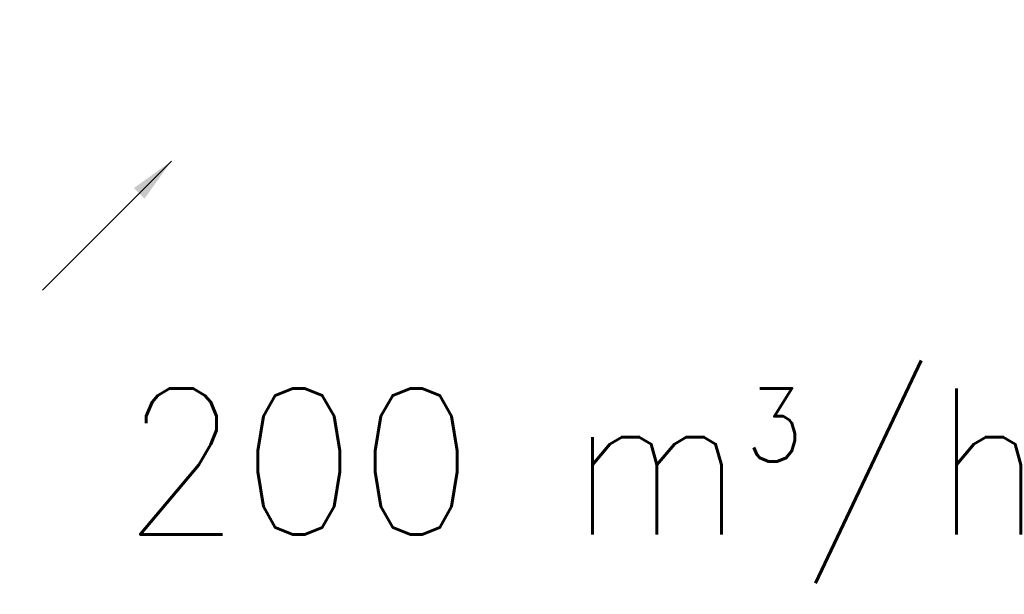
# Model space of a CAD drawing. Header units: millimetres. Extents: x -4612887 to -4536833, y -5457376 to -5415716.
# Tile 99 of 144: x -4585831 to -4584752, y -5435653 to -5435023. Entities that reach past the tile are written whole.
import ezdxf

# ---------------------------------------------------------------- set-up
doc = ezdxf.new("R2010")
doc.units = ezdxf.units.MM
doc.header["$MEASUREMENT"] = 0
doc.layers.get('0').update_dxf_attribs({"color": 8, "lineweight": 18})
doc.layers.add('FLUID-N3', color=7, linetype='Continuous', lineweight=30)
doc.layers.add('FLUID-N3-160-ARRGR', color=7, linetype='Continuous', lineweight=25)
doc.layers.add('FLUID-N3-SYM', color=7, linetype='Continuous')
doc.styles.add('FDBES', font='simplex.shx')
doc.linetypes.add('ZIGZAG', pattern='A,0.0001,-0.2,[131,ltypeshp.shx,S=0.2,R=0,X=-0.2,Y=0],-0.4,[131,ltypeshp.shx,S=0.2,R=180,X=0.2,Y=0],-0.2', length=0.8001)
doc.dimstyles.new('FDBES', dxfattribs={"dimscale": 50, "dimtxt": 4, "dimasz": 2.5, "dimexe": 0.8, "dimexo": 2, "dimgap": 1, "dimtad": 1, "dimdsep": 46, "dimtxsty": 'FDBES', "dimcen": 2.5, "dimclrd": 4, "dimclre": 5, "dimadec": 0, "dimazin": 0, "dimtfac": 1, "dimtmove": 0, "dimatfit": 3, "dimfxl": 1, "dimarcsym": 0})

# ---------------------------------------------------------------- blocks, each defined once
blk = doc.blocks.new('*U282')
at = {"color": 134, "linetype": 'Continuous', "lineweight": -2}
for p, q in [((0, 100), (0, -100)), ((-511.8, -880), (-711.8, -880))]:
    blk.add_line(p, q, dxfattribs=at)
at = {"color": 134, "linetype": 'ZIGZAG', "lineweight": -2, "ltscale": 50}
for points in [[(-711.8, -880), (-698.9, -724), (-662.3, -563.3), (-603.9, -404.2), (-524.9, -253.5), (-425.8, -118.3), (-305.6, -6.7), (-163.1, 70.8), (0, 100)], [(-511.8, -880), (-501.3, -755.2), (-470.5, -620.2), (-420.9, -484.9), (-354.8, -358.6), (-275.4, -250.2), (-187, -167.8), (-94.6, -117.1), (0, -100)]]:
    blk.add_spline(points, degree=3, dxfattribs=at)
at = {"layer": 'FLUID-N3-SYM', "color": 7, "linetype": 'Continuous', "start_tangent": (0, 1), "end_tangent": (1, 0)}
blk.add_spline([(-611.8, -880), (0, 0)], degree=3, dxfattribs=at)

msp = doc.modelspace()

# ---------------------------------------------------------------- block references
at = {"layer": 'FLUID-N3', "color": 134, "linetype": 'Continuous'}
msp.add_blockref('*U282', (-4585463.9, -5434430.1), dxfattribs=at)

# ---------------------------------------------------------------- texts
at = {"layer": 'FLUID-N3-160-ARRGR', "color": 60, "insert": (-4585181, -5435533.8), "char_height": 160, "attachment_point": 5, "rotation": 360, "style": 'FDBES'}
msp.add_mtext('200 m{\\A2;\\H0.5x;3}/h\\P', dxfattribs=at)

# ---------------------------------------------------------------- leaders
at = {"layer": 'FLUID-N3-160-ARRGR'}
msp.add_leader([(-4585664.6, -5435178), (-4585806, -5435319.4)], dimstyle='FDBES', override={"dimscale": 20, "dimclrd": 7}, dxfattribs=at)

doc.saveas('drawing.dxf')
